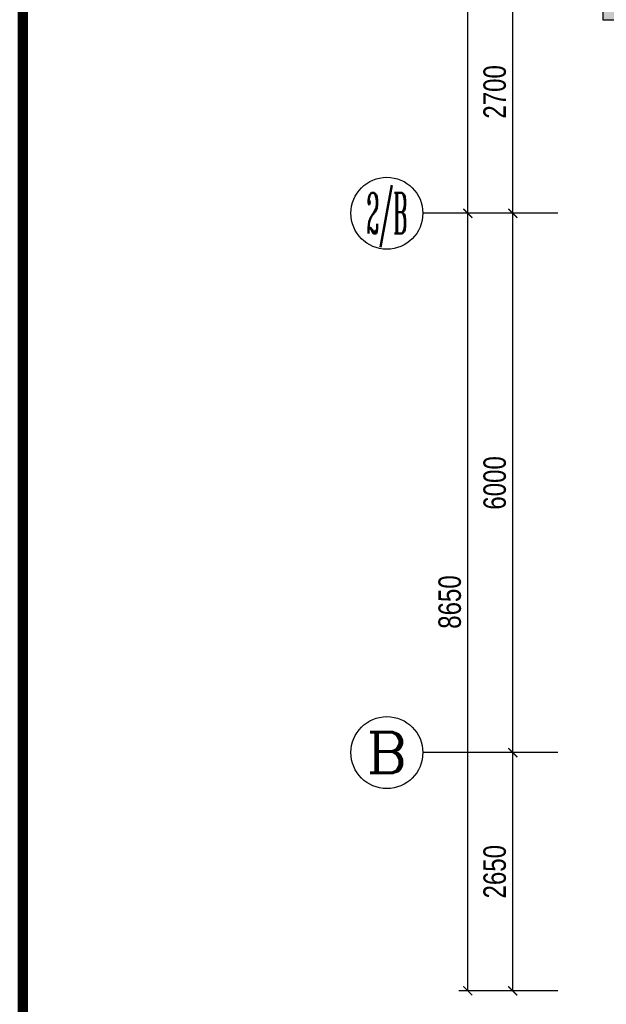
# Model space of a CAD drawing. Header units: millimetres. Extents: x -539149 to -534375, y 505028 to 505469.
# Tile 65 of 135: x -536157 to -536092, y 505133 to 505242. Entities that reach past the tile are written whole.
import ezdxf
from ezdxf.enums import TextEntityAlignment as Align

# ---------------------------------------------------------------- set-up
doc = ezdxf.new("R2010")
doc.units = ezdxf.units.MM
doc.header["$LTSCALE"] = 10
for name, color, linetype in [('A-建筑-原墙体', 2, 'Continuous'), ('A-建筑-柱子、剪力墙', 251, 'Continuous'), ('A-建筑-窗户', 4, 'Continuous'), ('A-建筑-轴号', 3, 'Continuous'), ('A2图框$0$E-图框', 100, 'Continuous'), ('AXIS_TEXT', 50, 'Continuous'), ('B-平面-尺寸', 8, 'Continuous')]:
    doc.layers.add(name, color=color, linetype=linetype)
doc.styles.add('_TCH_AXIS', font='COMPLEX', dxfattribs={"bigfont": 'GBCBIG'})
doc.styles.add('CCD_DIM', font='txt', dxfattribs={"width": 0.8})
doc.styles.add('COMPLEX', font='COMPLEX')
doc.dimstyles.new('1-1', dxfattribs={"dimscale": 0, "dimtxt": 2.5, "dimasz": 1, "dimexe": 1, "dimexo": 1, "dimgap": 0.75, "dimtad": 1, "dimdec": 0, "dimrnd": 0.004999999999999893, "dimzin": 0, "dimdsep": 46, "dimtxsty": 'CCD_DIM', "dimblk": 'ARCHTICK', "dimcen": 0.13, "dimclrd": 44, "dimclre": 44, "dimclrt": 50, "dimadec": 0, "dimazin": 0, "dimtfac": 1, "dimtdec": 0, "dimtix": 1, "dimtmove": 2, "dimatfit": 3, "dimldrblk": 'HBA_Leader_Dot', "dimfxl": 5, "dimfxlon": 1, "dimtvp": 1, "dimtolj": 1, "dimtzin": 0, "dimarcsym": 0})

# ---------------------------------------------------------------- blocks, each defined once
blk = doc.blocks.new('_AXISO')
blk.add_circle((0, 0), 0.5)
at = {"layer": 'AXIS_TEXT', "style": 'COMPLEX', "width": 1.041666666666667}
blk.add_attdef('A', text='', height=0.56, dxfattribs=at).set_placement((-0.25, -0.28), (0.25, -0.28), align=Align.FIT)
blk = doc.blocks.new('_ArchTick')
at = {"color": 0, "linetype": 'ByBlock', "const_width": 0.15}
blk.add_lwpolyline([(-0.5, -0.5), (0.5, 0.5)], dxfattribs=at)
blk = doc.blocks.new('HBA_Leader_Dot')
at = {"color": 0, "linetype": 'ByBlock'}
blk.add_line((-5, 0), (-10, 0), dxfattribs=at)
at = {"color": 0, "linetype": 'ByBlock', "const_width": 5}
blk.add_lwpolyline([(-2.5, 0, 1), (2.5, 0, 1)], format="xyb", close=True, dxfattribs=at)
blk = doc.blocks.new('_FZH')
at = {"layer": 'A-建筑-原墙体'}
blk.add_lwpolyline([(-0.5, -0.5), (0.5, -0.5), (0.5, 0.5), (-0.5, 0.5)], close=True, dxfattribs=at)
at = {"layer": 'A-建筑-柱子、剪力墙'}
blk.add_solid([(-0.5, -0.5), (0.5, -0.5), (-0.5, 0.5), (0.5, 0.5)], dxfattribs=at)
blk = doc.blocks.new('A2图框')
at = {"layer": 'A2图框$0$E-图框', "color": 4, "const_width": 1.131313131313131}
blk.add_lwpolyline([(-363.4031259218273, 295.2979469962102), (209.3847528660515, 295.2979469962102), (209.3847528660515, -104.9040732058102), (-363.4031259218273, -104.9040732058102)], close=True, dxfattribs=at)

msp = doc.modelspace()

# ---------------------------------------------------------------- linework, layer by layer
at = {"layer": 'A-建筑-轴号', "ltscale": 0.01}
for p, q in [((-536097.1732111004, 505220.6987272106, 0.06894340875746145), (-536112.1732111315, 505220.6987272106, 0.06894340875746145)), ((-536097.1732111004, 505160.6987272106, 0.06894340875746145), (-536112.1732111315, 505160.6987272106, 0.06894340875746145))]:
    msp.add_line(p, q, dxfattribs=at)

# ---------------------------------------------------------------- block references
at = {"layer": 'A-建筑-原墙体', "ltscale": 0.01, "xscale": 9, "yscale": 7.500000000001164, "zscale": 7.500000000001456}
msp.add_blockref('_FZH', (-536087.6732111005, 505245.9487276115, 0.06894340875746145), dxfattribs=at)
at = {"layer": 'A-建筑-窗户', "ltscale": 0.5}
msp.add_blockref('A2图框', (-535793.2452260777, 505153.3127202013), dxfattribs=at)
at = {"layer": 'A-建筑-轴号', "ltscale": 0.01}
ref = msp.add_blockref('_AXISO', (-536116.1732111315, 505220.6987272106, 0.06894340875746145), dxfattribs=dict(at, xscale=8, yscale=8, zscale=8))
ref.add_attrib('A', '2/B', dxfattribs={"layer": 'AXIS_TEXT', "height": 4.525483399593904, "style": '_TCH_AXIS', "width": 0.3559322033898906}).set_placement((-536118.4359528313, 505218.4359855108, 0.06894340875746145), (-536113.9104694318, 505218.4359855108, 0.06894340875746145), align=Align.FIT)
ref = msp.add_blockref('_AXISO', (-536116.1732111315, 505160.6987272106, 0.06894340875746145), dxfattribs=dict(at, xscale=8, yscale=8, zscale=8))
ref.add_attrib('A', 'B', dxfattribs={"layer": 'AXIS_TEXT', "height": 4.525483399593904, "style": '_TCH_AXIS', "width": 1.235294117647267}).set_placement((-536118.4359528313, 505158.4359855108, 0.06894340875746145), (-536113.9104694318, 505158.4359855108, 0.06894340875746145), align=Align.FIT)

# ---------------------------------------------------------------- dimensions: what is measured, and where the dimension line sits
at = {"layer": 'B-平面-尺寸', "ltscale": 0.01}
for p1, p2, distance in [((-536092.1732111, 505220.6987272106, 0.06894340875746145), (-536092.1732111, 505365.1987272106, 0.06894340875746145), 15.000000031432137), ((-536092.1732111, 505220.6987272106, 0.06894340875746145), (-536092.1732111, 505247.6987272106, 0.06894340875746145), 10.000000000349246), ((-536092.1732111, 505134.1987272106, 0.06894340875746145), (-536092.1732111, 505220.6987272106, 0.06894340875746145), 15.000000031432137), ((-536092.1732111, 505160.6987272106, 0.06894340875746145), (-536092.1732111, 505220.6987272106, 0.06894340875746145), 10.000000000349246), ((-536092.1732111, 505134.1987272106, 0.06894340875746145), (-536092.1732111, 505160.6987272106, 0.06894340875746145), 10.000000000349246)]:
    msp.add_aligned_dim(p1=p1, p2=p2, distance=distance, dimstyle='1-1', override={"dimscale": 0.9999999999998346, "dimlfac": 100}, dxfattribs=at).render()

doc.saveas('drawing.dxf')
